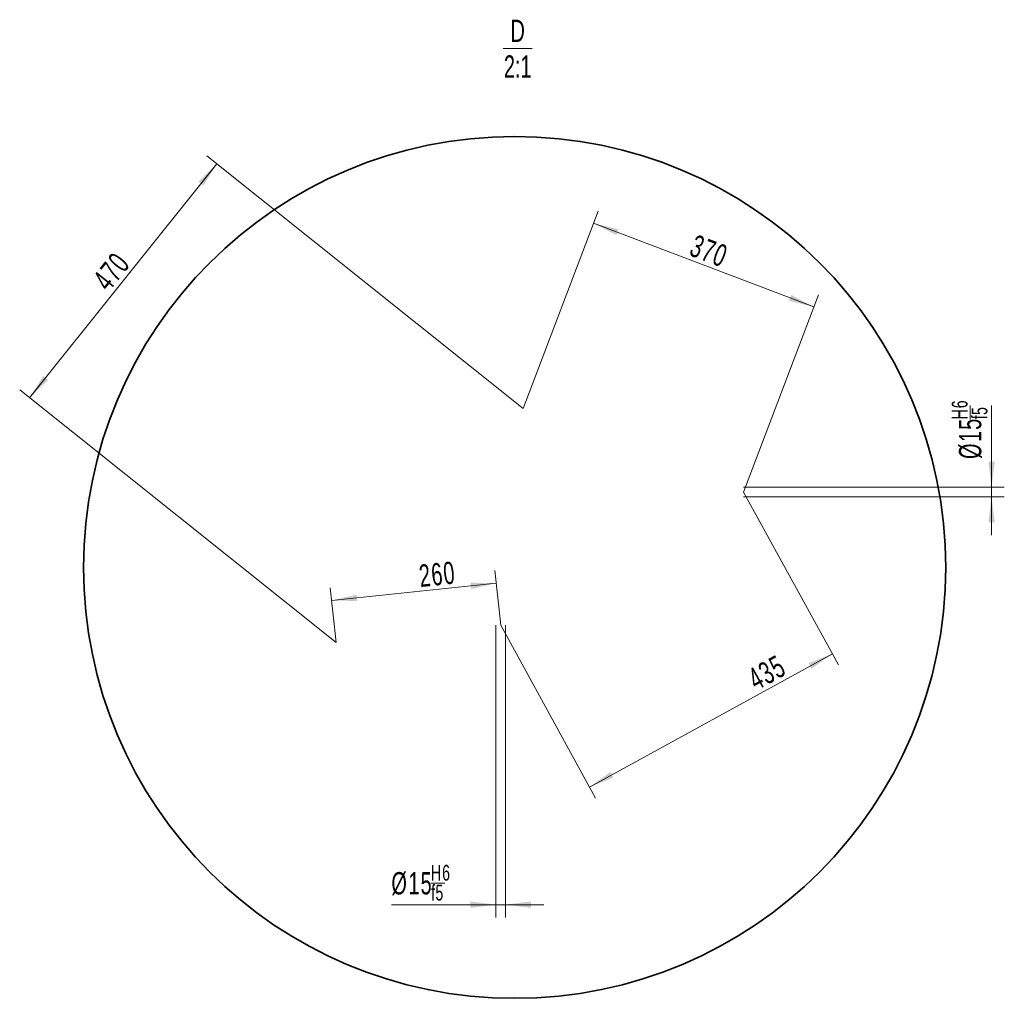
# Model space of a CAD drawing. Header units: millimetres. Extents: x 2945 to 26725, y -1089 to 16127.
# Tile 126 of 150: x 17123 to 20215, y 8604 to 11678. Entities that reach past the tile are written whole.
import ezdxf
from ezdxf.enums import TextEntityAlignment as Align

# ---------------------------------------------------------------- set-up
doc = ezdxf.new("R2010")
doc.units = ezdxf.units.MM
doc.layers.get('0').update_dxf_attribs({"lineweight": 35})
for name, color, linetype, lineweight in [('尺寸线层', 3, 'Continuous', 18), ('粗实线层', 7, 'Continuous', 35), ('细实线层', 7, 'Continuous', 18)]:
    doc.layers.add(name, color=color, linetype=linetype, lineweight=lineweight)
doc.styles.add('标准', font='txt', dxfattribs={"width": 0.667})
doc.dimstyles.new('GB_尺寸', dxfattribs={"dimtxt": 3.5, "dimasz": 4, "dimexe": 2, "dimexo": 0, "dimtad": 1, "dimdsep": 46, "dimtxsty": '标准', "dimblk": '_CAXARROW', "dimcen": 0, "dimdle": 8, "dimazin": 2, "dimtfac": 0.707107, "dimtdec": 3, "dimtmove": 2, "dimatfit": 3, "dimfxl": 0, "dimfrac": 2, "dimtolj": 1, "dimarcsym": 0})

# ---------------------------------------------------------------- blocks, each defined once
blk = doc.blocks.new('*X68')
at = {"layer": '细实线层', "color": 0, "linetype": 'ByBlock', "lineweight": -2}
blk.add_line((-2.27, 0), (2.27, 0), dxfattribs=at)
at = {"layer": '尺寸线层', "color": 0, "linetype": 'ByBlock', "lineweight": -2, "style": '标准', "width": 0.667}
for s, p in [('D', (0, 4.55)), ('2:1', (0, -1.05))]:
    blk.add_text(s, height=3.5, dxfattribs=at).set_placement(p, align=Align.TOP_CENTER)
blk = doc.blocks.new('*X71')
at = {"layer": '粗实线层'}
blk.add_circle((0, 0), 33.844, dxfattribs=at)
blk = doc.blocks.new('*X151')
at = {"layer": '尺寸线层', "color": 0}
blk.add_line((20107.8, 10422.6), (20107.8, 10466.4), dxfattribs=at)
at = {"layer": '尺寸线层', "color": 0, "char_height": 70, "attachment_point": 1, "rotation": 90, "line_spacing_factor": 1.15057, "style": '标准'}
for s, insert, width in [('\\T1.1;{\\H0.707107x;H6}', (20050.1, 10422.6), 175.318), ('\\T1.1;%%C15', (20072.8, 10298.3), 672.402), ('\\T1.1;{\\H0.707107x;f5}', (20112.6, 10423), 175.318)]:
    blk.add_mtext(s, dxfattribs=dict(at, insert=insert, width=width))
blk = doc.blocks.new('*X150')
at = {"layer": '尺寸线层', "linetype": 'Continuous'}
for points in [[(20175.1, 10209.4), (20165.1, 10289.4), (20185.1, 10289.4)], [(20175.1, 10179.4), (20165.1, 10099.4), (20185.1, 10099.4)]]:
    blk.add_hatch(color=0, dxfattribs=at).paths.add_polyline_path(points, flags=0)
at = {"layer": '尺寸线层', "color": 0, "linetype": 'Continuous'}
for p, q in [((20175.1, 10059.4), (20175.1, 10466.4)), ((19396.1, 10209.4), (20215.1, 10209.4)), ((19396.1, 10179.4), (20215.1, 10179.4))]:
    blk.add_line(p, q, dxfattribs=at)
at = {"layer": '尺寸线层', "color": 0}
blk.add_blockref('*X151', (0, 0), dxfattribs=at)
blk = doc.blocks.new('_CAXARROW')
blk.add_hatch(color=0).paths.add_polyline_path([(0, 0), (-1, 0.125), (-1, -0.125)], flags=0)
blk = doc.blocks.new('*X153')
at = {"layer": '尺寸线层', "color": 0}
blk.add_line((18414.6, 8965.4), (18458.4, 8965.4), dxfattribs=at)
at = {"layer": '尺寸线层', "color": 0, "char_height": 70, "attachment_point": 1, "line_spacing_factor": 1.15057, "style": '标准'}
for s, insert, width in [('\\T1.1;%%C15', (18290.3, 9000.4), 672.402), ('\\T1.1;{\\H0.707107x;H6}', (18414.6, 9023.2), 175.318), ('\\T1.1;{\\H0.707107x;f5}', (18415, 8960.6), 175.318)]:
    blk.add_mtext(s, dxfattribs=dict(at, insert=insert, width=width))
blk = doc.blocks.new('*X152')
at = {"layer": '尺寸线层', "linetype": 'Continuous'}
for points in [[(18618.5, 8898.1), (18538.5, 8908.1), (18538.5, 8888.1)], [(18648.5, 8898.1), (18728.5, 8908.1), (18728.5, 8888.1)]]:
    blk.add_hatch(color=0, dxfattribs=at).paths.add_polyline_path(points, flags=0)
at = {"layer": '尺寸线层', "color": 0, "linetype": 'Continuous'}
for p, q in [((18618.5, 9775.7), (18618.5, 8858.1)), ((18648.5, 9775.7), (18648.5, 8858.1)), ((18290.3, 8898.1), (18768.5, 8898.1))]:
    blk.add_line(p, q, dxfattribs=at)
at = {"layer": '尺寸线层', "color": 0}
blk.add_blockref('*X153', (0, 0), dxfattribs=at)
blk = doc.blocks.new('*X155')
at = {"layer": '尺寸线层', "linetype": 'Continuous'}
for points in [[(19675.1, 9686.4), (19600.2, 9656.6), (19609.8, 9639.1)], [(18912.5, 9267.6), (18977.8, 9314.9), (18987.4, 9297.4)]]:
    blk.add_hatch(color=0, dxfattribs=at).paths.add_polyline_path(points, flags=0)
at = {"layer": '尺寸线层', "color": 0, "linetype": 'Continuous'}
for p, q in [((19396.1, 10194.4), (19694.3, 9651.3)), ((18633.5, 9775.7), (18931.7, 9232.6)), ((18912.5, 9267.6), (19675.1, 9686.4))]:
    blk.add_line(p, q, dxfattribs=at)
at = {"layer": '尺寸线层', "color": 0, "insert": (19469.7, 9627.3), "char_height": 70, "width": 185.044, "attachment_point": 5, "rotation": 28.7721, "line_spacing_factor": 1.15057, "style": '标准'}
blk.add_mtext('\\T1.1;435', dxfattribs=at)
blk = doc.blocks.new('*X156')
at = {"layer": '尺寸线层', "linetype": 'Continuous'}
for points in [[(18925.4, 11038.9), (19003.7, 11019.9), (18996.6, 11001.2)], [(19617.1, 10776.1), (19545.9, 10813.8), (19538.8, 10795.1)]]:
    blk.add_hatch(color=0, dxfattribs=at).paths.add_polyline_path(points, flags=0)
at = {"layer": '尺寸线层', "color": 0, "linetype": 'Continuous'}
for p, q in [((18704.4, 10457.3), (18939.6, 11076.3)), ((18925.4, 11038.9), (19617.1, 10776.1)), ((19396.1, 10194.4), (19631.3, 10813.5))]:
    blk.add_line(p, q, dxfattribs=at)
at = {"layer": '尺寸线层', "color": 0, "insert": (19288, 10951.5), "char_height": 70, "width": 184.034, "attachment_point": 5, "rotation": 339.1931, "line_spacing_factor": 1.15057, "style": '标准'}
blk.add_mtext('\\T1.1;370', dxfattribs=at)
blk = doc.blocks.new('*X157')
at = {"layer": '尺寸线层', "linetype": 'Continuous'}
for points in [[(18619.6, 9908), (18539, 9909.6), (18541.1, 9889.7)], [(18102.4, 9853.6), (18181, 9872), (18183, 9852.1)]]:
    blk.add_hatch(color=0, dxfattribs=at).paths.add_polyline_path(points, flags=0)
at = {"layer": '尺寸线层', "color": 0, "linetype": 'Continuous'}
for p, q in [((18633.5, 9775.7), (18615.4, 9947.8)), ((18102.4, 9853.6), (18619.6, 9908)), ((18116.4, 9721.3), (18098.3, 9893.4))]:
    blk.add_line(p, q, dxfattribs=at)
at = {"layer": '尺寸线层', "color": 0, "insert": (18434.6, 9936), "char_height": 70, "width": 189.082, "attachment_point": 5, "rotation": 6.0031, "line_spacing_factor": 1.15057, "style": '标准'}
blk.add_mtext('\\T1.1;260', dxfattribs=at)
blk = doc.blocks.new('*X158')
at = {"layer": '尺寸线层', "linetype": 'Continuous'}
for points in [[(17742.1, 11226), (17684.4, 11169.8), (17700, 11157.3)], [(17154.1, 10490), (17196.3, 10558.8), (17211.9, 10546.3)]]:
    blk.add_hatch(color=0, dxfattribs=at).paths.add_polyline_path(points, flags=0)
at = {"layer": '尺寸线层', "color": 0, "linetype": 'Continuous'}
for p, q in [((17154.1, 10490), (17742.1, 11226)), ((18704.4, 10457.3), (17710.9, 11251)), ((18116.4, 9721.3), (17122.9, 10515))]:
    blk.add_line(p, q, dxfattribs=at)
at = {"layer": '尺寸线层', "color": 0, "insert": (17411.3, 10887.5), "char_height": 70, "width": 189.587, "attachment_point": 5, "rotation": 51.3782, "line_spacing_factor": 1.15057, "style": '标准'}
blk.add_mtext('\\T1.1;470', dxfattribs=at)

msp = doc.modelspace()

# ---------------------------------------------------------------- block references
at = {"layer": '尺寸线层', "xscale": 20, "yscale": 20, "zscale": 20}
msp.add_blockref('*X68', (18686.958, 11587.364), dxfattribs=at)
at = {"layer": '粗实线层', "xscale": 40, "yscale": 40, "zscale": 40}
msp.add_blockref('*X71', (18677.314, 9957.662), dxfattribs=at)

# ---------------------------------------------------------------- dimensions: what is measured, and where the dimension line sits
at = {"layer": '尺寸线层'}
for base, p1, p2, angle, text, picture, middle in [((17742.133, 11226.044), (18116.354, 9721.313), (18704.354, 10457.313), 51.378186, '470', '*X158', (17411.318, 10887.456)), ((19617.108, 10776.062), (18704.354, 10457.313), (19396.093, 10194.45), 339.193061, '370', '*X156', (19287.976, 10951.542)), ((20175.146, 10209.45), (19396.093, 10179.45), (19396.093, 10209.45), 90, '\\A1;%%C15\\H0.707107x;\\SH6/f5;\\H1.41421x;', '*X150', (20107.842, 10382.343)), ((19675.087, 9686.376), (18633.502, 9775.695), (19396.093, 10194.45), 28.772116, '435', '*X155', (19469.667, 9627.334)), ((18619.586, 9908.032), (18116.354, 9721.313), (18633.502, 9775.695), 6.003063, '260', '*X157', (18434.597, 9935.96))]:
    dim = msp.add_linear_dim(base=base, p1=p1, p2=p2, angle=angle, text=text, dimstyle='GB_尺寸', override={"dimscale": 20, "dimsah": 1, "dimtfac": 1, "dimtfill": 1, "dimtzin": 0}, dxfattribs=at)
    dim.commit()
    dim.dimension.update_dxf_attribs({"geometry": picture, "text_midpoint": middle, "dimtype": 160})
dim = msp.add_linear_dim(base=(18648.502, 8898.113), p1=(18618.502, 9775.695), p2=(18648.502, 9775.695), text='\\A1;%%C15\\H0.707107x;\\SH6/f5;\\H1.41421x;', dimstyle='GB_尺寸', override={"dimscale": 20, "dimsah": 1, "dimtfac": 1, "dimtfill": 1, "dimtzin": 0}, dxfattribs=at)
dim.commit()
dim.dimension.update_dxf_attribs({"geometry": '*X152', "text_midpoint": (18374.362, 8965.417), "dimtype": 160})

doc.saveas('drawing.dxf')
